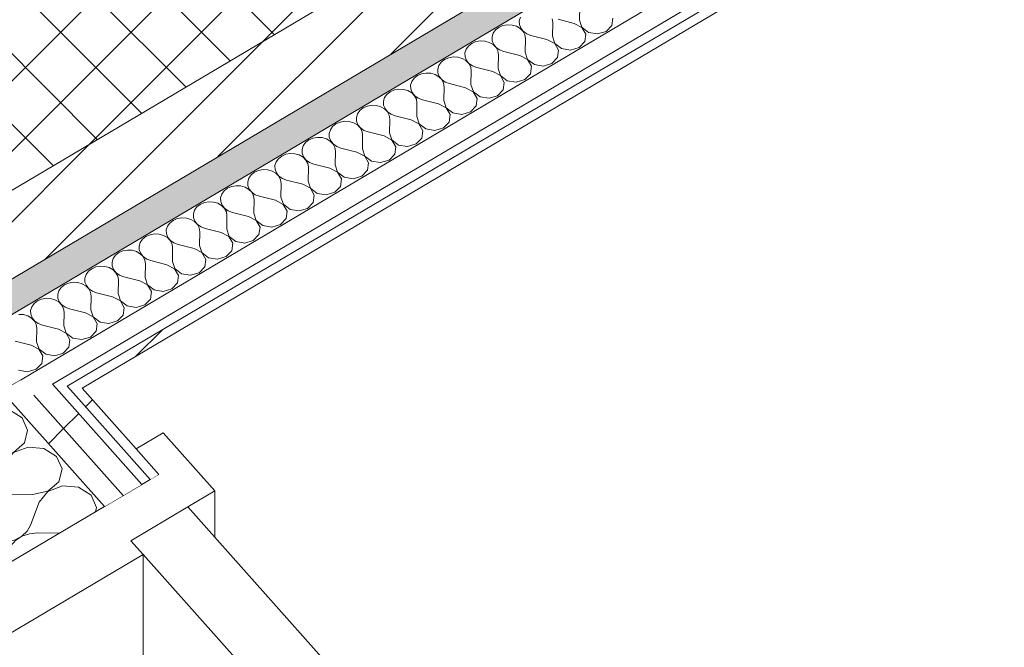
# Model space of a CAD drawing. Header units: millimetres. Extents: x -36631 to 27388, y -24993 to 6945.
# Tile 156 of 256: x -1425 to -832, y -13480 to -13102. Entities that reach past the tile are written whole.
import ezdxf

# ---------------------------------------------------------------- set-up
doc = ezdxf.new("R2010")
doc.units = ezdxf.units.MM
doc.header["$MEASUREMENT"] = 0
doc.linetypes.add('Wipeout_Contour', pattern=[1000, 0, -1000])
for name, color, linetype in [('12_FAÇ_Façana', 7, 'Continuous'), ('Nuevo_08_E_Envans secs', 7, 'Continuous'), ('Nuevo_Puertas Archicad', 7, 'Continuous')]:
    doc.layers.add(name, color=color, linetype=linetype)
for name, color, linetype, lineweight, true_color in [('12_FAÇ_Façana_Pluma_Nº__174', 7, 'Continuous', 13, 0xe4ad2c), ('12_FAÇ_Façana_Pluma_Nº__176', 7, 'Continuous', 15, 0x93a0c6), ('Nuevo_08_E_Envans secs_Pluma_Nº__102', 7, 'Continuous', 5, 0xcccccc), ('Nuevo_08_E_Envans secs_Pluma_Nº__171', 171, 'Continuous', 13, 0xaaaaff), ('Nuevo_08_E_Envans secs_Pluma_Nº__177', 7, 'Continuous', 15, 0xf7e046)]:
    doc.layers.add(name, color=color, linetype=linetype, lineweight=lineweight, true_color=true_color)
for name, color, linetype, lineweight in [('12_FAÇ_Façana_Pluma_Nº__2', 8, 'Continuous', 5), ('12_FAÇ_Façana_Pluma_Nº__7', 7, 'Continuous', 5), ('Nuevo_08_E_Envans secs_Pluma_Nº__1', 7, 'Continuous', 5), ('Nuevo_Puertas Archicad_Pluma_Nº__1', 7, 'Continuous', 5)]:
    doc.layers.add(name, color=color, linetype=linetype, lineweight=lineweight)
pattern_1 = [(45, (0, 0), (-183.848, 183.848), [195, -65]), (45, (7e-14, 183.85), (-183.848, 183.848), [195, -65])]

# ---------------------------------------------------------------- blocks, each defined once
blk = doc.blocks.new('Elem Sección_97_1')
at = {"layer": '12_FAÇ_Façana_Pluma_Nº__174', "linetype": 'Continuous', "lineweight": 13, "true_color": 0xe4ad2c}
h = blk.add_hatch(dxfattribs=at)
h.set_pattern_fill('SATE_Aislamiento_0001', color=42, style=0, pattern_type=2)
h.set_pattern_definition([(45, (0, 0), (-21.213203, 21.213203), []), (135, (0, 0), (21.213203, 21.213203), [])])
h.paths.add_polyline_path([(-1842.3, -13342.47), (-1779.88, -13412.32), (1229.91, -11629.91), (1264.24, -11609.58), (1201.82, -11539.73)])
at = {"layer": '12_FAÇ_Façana_Pluma_Nº__176', "linetype": 'Continuous', "lineweight": 0, "true_color": 0x495063}
blk.add_hatch(color=251, dxfattribs=at).paths.add_polyline_path([(-1748.67, -13447.25), (-1736.19, -13461.22), (1273.61, -11678.8), (1261.12, -11664.83)])
at = {"layer": '12_FAÇ_Façana_Pluma_Nº__2', "linetype": 'Continuous', "lineweight": 5}
h = blk.add_hatch(dxfattribs=at)
h.set_pattern_fill('Ceramic_0001', color=8, style=0, pattern_type=2)
h.set_pattern_definition([(45, (0, 0), (-21.213203, 21.213203), [])])
h.paths.add_polyline_path([(1229.91, -11629.91), (-1779.88, -13412.32), (-1748.67, -13447.25), (1261.12, -11664.83)])
at = {"layer": '12_FAÇ_Façana_Pluma_Nº__7', "color": 7, "linetype": 'Continuous', "lineweight": 5}
blk.add_line((1261.12, -11664.83), (-1748.67, -13447.25), dxfattribs=at)
at = {"layer": '12_FAÇ_Façana_Pluma_Nº__7', "color": 7, "linetype": 'Continuous', "lineweight": 5, "flags": 128}
for points in [[(1264.24, -11609.58), (1229.91, -11629.91), (-1779.88, -13412.32)], [(1273.61, -11678.8), (-1460.26, -13297.81), (-1520.33, -13333.38), (-1736.19, -13461.22)]]:
    blk.add_lwpolyline(points, dxfattribs=at)
blk = doc.blocks.new('*X361')
at = {"layer": 'Nuevo_08_E_Envans secs_Pluma_Nº__102', "color": 254, "linetype": 'Continuous', "lineweight": 5, "true_color": 0xcccccc}
for p, q in [((-1087.53, -13102.51), (-1087.38, -13094.28)), ((-1123.19, -13100.73), (-1123.88, -13102.93)), ((-1123.88, -13102.93), (-1123.8, -13105.2)), ((-1103.73, -13103.96), (-1104.07, -13101.71)), ((-1090.8, -13104.45), (-1100.46, -13102.03)), ((-1087.53, -13102.51), (-1086.1, -13106.85)), ((-1068.07, -13105.74), (-1067.45, -13101.27)), ((-1138.13, -13108.45), (-1139.53, -13110.41)), ((-1136.13, -13106.87), (-1138.13, -13108.45)), ((-1133.67, -13105.8), (-1136.13, -13106.87)), ((-1130.94, -13105.32), (-1133.67, -13105.8)), ((-1128.16, -13105.47), (-1130.94, -13105.32)), ((-1125.53, -13106.22), (-1128.16, -13105.47)), ((-1123.25, -13107.53), (-1125.53, -13106.22)), ((-1123.8, -13105.2), (-1122.97, -13107.37)), ((-1121.51, -13109.3), (-1123.25, -13107.53)), ((-1122.97, -13107.37), (-1121.44, -13109.26)), ((-1120.42, -13111.39), (-1121.51, -13109.3)), ((-1121.44, -13109.26), (-1119.33, -13110.75)), ((-1103.88, -13112.19), (-1103.73, -13103.96)), ((-1086.16, -13106.89), (-1090.8, -13104.45)), ((-1083.8, -13110.95), (-1086.16, -13106.89)), ((-1086.1, -13106.85), (-1082.08, -13109.93)), ((-1076.66, -13110.83), (-1071.48, -13109.28)), ((-1071.48, -13109.28), (-1068.07, -13105.74)), ((-1147.29, -13115), (-1150.01, -13115.48)), ((-1144.5, -13115.15), (-1147.29, -13115)), ((-1141.88, -13115.9), (-1144.5, -13115.15)), ((-1139.53, -13110.41), (-1140.22, -13112.61)), ((-1140.22, -13112.61), (-1140.15, -13114.88)), ((-1140.15, -13114.88), (-1139.32, -13117.05)), ((-1120.08, -13113.64), (-1120.42, -13111.39)), ((-1120.22, -13121.87), (-1120.08, -13113.64)), ((-1119.33, -13110.75), (-1116.81, -13111.71)), ((-1107.15, -13114.13), (-1116.81, -13111.71)), ((-1102.51, -13116.57), (-1107.15, -13114.13)), ((-1103.88, -13112.19), (-1102.45, -13116.53)), ((-1087.83, -13118.96), (-1084.42, -13115.42)), ((-1084.42, -13115.42), (-1083.8, -13110.95)), ((-1082.08, -13109.93), (-1076.66, -13110.83)), ((-1155.88, -13120.09), (-1156.57, -13122.29)), ((-1154.48, -13118.13), (-1155.88, -13120.09)), ((-1152.47, -13116.55), (-1154.48, -13118.13)), ((-1150.01, -13115.48), (-1152.47, -13116.55)), ((-1139.6, -13117.21), (-1141.88, -13115.9)), ((-1137.85, -13118.98), (-1139.6, -13117.21)), ((-1139.32, -13117.05), (-1137.79, -13118.94)), ((-1136.77, -13121.07), (-1137.85, -13118.98)), ((-1137.79, -13118.94), (-1135.68, -13120.43)), ((-1136.42, -13123.33), (-1136.77, -13121.07)), ((-1135.68, -13120.43), (-1133.15, -13121.39)), ((-1123.49, -13123.81), (-1133.15, -13121.39)), ((-1100.15, -13120.64), (-1102.51, -13116.57)), ((-1102.45, -13116.53), (-1098.42, -13119.61)), ((-1100.76, -13125.1), (-1100.15, -13120.64)), ((-1098.42, -13119.61), (-1093.01, -13120.51)), ((-1093.01, -13120.51), (-1087.83, -13118.96)), ((-1168.82, -13126.24), (-1170.83, -13127.81)), ((-1166.36, -13125.17), (-1168.82, -13126.24)), ((-1163.63, -13124.68), (-1166.36, -13125.17)), ((-1160.85, -13124.83), (-1163.63, -13124.68)), ((-1158.22, -13125.58), (-1160.85, -13124.83)), ((-1155.95, -13126.9), (-1158.22, -13125.58)), ((-1156.57, -13122.29), (-1156.5, -13124.56)), ((-1156.5, -13124.56), (-1155.66, -13126.73)), ((-1154.2, -13128.66), (-1155.95, -13126.9)), ((-1155.66, -13126.73), (-1154.13, -13128.62)), ((-1136.57, -13131.55), (-1136.42, -13123.33)), ((-1118.86, -13126.25), (-1123.49, -13123.81)), ((-1120.22, -13121.87), (-1118.79, -13126.21)), ((-1116.5, -13130.32), (-1118.86, -13126.25)), ((-1118.79, -13126.21), (-1114.77, -13129.29)), ((-1104.17, -13128.64), (-1100.76, -13125.1)), ((-1172.23, -13129.77), (-1172.92, -13131.97)), ((-1172.92, -13131.97), (-1172.84, -13134.24)), ((-1170.83, -13127.81), (-1172.23, -13129.77)), ((-1153.11, -13130.75), (-1154.2, -13128.66)), ((-1154.13, -13128.62), (-1152.03, -13130.11)), ((-1152.77, -13133.01), (-1153.11, -13130.75)), ((-1152.92, -13141.23), (-1152.77, -13133.01)), ((-1152.03, -13130.11), (-1149.5, -13131.07)), ((-1139.84, -13133.49), (-1149.5, -13131.07)), ((-1136.57, -13131.55), (-1135.14, -13135.89)), ((-1117.11, -13134.78), (-1116.5, -13130.32)), ((-1114.77, -13129.29), (-1109.36, -13130.19)), ((-1109.36, -13130.19), (-1104.17, -13128.64)), ((-1187.17, -13137.49), (-1188.58, -13139.45)), ((-1185.17, -13135.92), (-1187.17, -13137.49)), ((-1182.71, -13134.85), (-1185.17, -13135.92)), ((-1179.98, -13134.36), (-1182.71, -13134.85)), ((-1177.2, -13134.51), (-1179.98, -13134.36)), ((-1174.57, -13135.26), (-1177.2, -13134.51)), ((-1172.3, -13136.58), (-1174.57, -13135.26)), ((-1172.84, -13134.24), (-1172.01, -13136.41)), ((-1170.55, -13138.34), (-1172.3, -13136.58)), ((-1172.01, -13136.41), (-1170.48, -13138.31)), ((-1169.46, -13140.43), (-1170.55, -13138.34)), ((-1170.48, -13138.31), (-1168.37, -13139.79)), ((-1135.21, -13135.93), (-1139.84, -13133.49)), ((-1132.84, -13140), (-1135.21, -13135.93)), ((-1135.14, -13135.89), (-1131.12, -13138.98)), ((-1131.12, -13138.98), (-1125.7, -13139.87)), ((-1125.7, -13139.87), (-1120.52, -13138.32)), ((-1120.52, -13138.32), (-1117.11, -13134.78)), ((-1199.05, -13144.53), (-1201.51, -13145.6)), ((-1196.33, -13144.05), (-1199.05, -13144.53)), ((-1193.55, -13144.19), (-1196.33, -13144.05)), ((-1190.92, -13144.94), (-1193.55, -13144.19)), ((-1188.64, -13146.26), (-1190.92, -13144.94)), ((-1188.58, -13139.45), (-1189.27, -13141.65)), ((-1189.27, -13141.65), (-1189.19, -13143.92)), ((-1189.19, -13143.92), (-1188.36, -13146.09)), ((-1169.12, -13142.69), (-1169.46, -13140.43)), ((-1169.26, -13150.91), (-1169.12, -13142.69)), ((-1168.37, -13139.79), (-1165.85, -13140.75)), ((-1156.19, -13143.17), (-1165.85, -13140.75)), ((-1151.55, -13145.61), (-1156.19, -13143.17)), ((-1152.92, -13141.23), (-1151.49, -13145.57)), ((-1136.87, -13148), (-1133.46, -13144.47)), ((-1133.46, -13144.47), (-1132.84, -13140)), ((-1204.92, -13149.14), (-1205.61, -13151.33)), ((-1203.52, -13147.17), (-1204.92, -13149.14)), ((-1201.51, -13145.6), (-1203.52, -13147.17)), ((-1186.89, -13148.03), (-1188.64, -13146.26)), ((-1188.36, -13146.09), (-1186.83, -13147.99)), ((-1185.81, -13150.12), (-1186.89, -13148.03)), ((-1186.83, -13147.99), (-1184.72, -13149.47)), ((-1185.46, -13152.37), (-1185.81, -13150.12)), ((-1184.72, -13149.47), (-1182.19, -13150.43)), ((-1172.53, -13152.85), (-1182.19, -13150.43)), ((-1169.26, -13150.91), (-1167.83, -13155.26)), ((-1149.19, -13149.68), (-1151.55, -13145.61)), ((-1151.49, -13145.57), (-1147.46, -13148.66)), ((-1149.8, -13154.15), (-1149.19, -13149.68)), ((-1147.46, -13148.66), (-1142.05, -13149.55)), ((-1142.05, -13149.55), (-1136.87, -13148)), ((-1219.87, -13156.85), (-1221.27, -13158.82)), ((-1217.86, -13155.28), (-1219.87, -13156.85)), ((-1215.4, -13154.21), (-1217.86, -13155.28)), ((-1212.68, -13153.73), (-1215.4, -13154.21)), ((-1209.89, -13153.87), (-1212.68, -13153.73)), ((-1207.26, -13154.63), (-1209.89, -13153.87)), ((-1204.99, -13155.94), (-1207.26, -13154.63)), ((-1205.61, -13151.33), (-1205.54, -13153.6)), ((-1205.54, -13153.6), (-1204.7, -13155.77)), ((-1203.24, -13157.71), (-1204.99, -13155.94)), ((-1204.7, -13155.77), (-1203.18, -13157.67)), ((-1185.61, -13160.59), (-1185.46, -13152.37)), ((-1167.9, -13155.29), (-1172.53, -13152.85)), ((-1165.54, -13159.36), (-1167.9, -13155.29)), ((-1167.83, -13155.26), (-1163.81, -13158.34)), ((-1153.21, -13157.68), (-1149.8, -13154.15)), ((-1221.27, -13158.82), (-1221.96, -13161.02)), ((-1221.96, -13161.02), (-1221.89, -13163.28)), ((-1202.15, -13159.8), (-1203.24, -13157.71)), ((-1203.18, -13157.67), (-1201.07, -13159.15)), ((-1201.81, -13162.05), (-1202.15, -13159.8)), ((-1201.96, -13170.27), (-1201.81, -13162.05)), ((-1201.07, -13159.15), (-1198.54, -13160.11)), ((-1188.88, -13162.53), (-1198.54, -13160.11)), ((-1184.25, -13164.98), (-1188.88, -13162.53)), ((-1185.61, -13160.59), (-1184.18, -13164.94)), ((-1166.15, -13163.83), (-1165.54, -13159.36)), ((-1163.81, -13158.34), (-1158.4, -13159.24)), ((-1158.4, -13159.24), (-1153.21, -13157.68)), ((-1237.62, -13168.5), (-1238.31, -13170.7)), ((-1236.22, -13166.53), (-1237.62, -13168.5)), ((-1234.21, -13164.96), (-1236.22, -13166.53)), ((-1231.75, -13163.89), (-1234.21, -13164.96)), ((-1229.02, -13163.41), (-1231.75, -13163.89)), ((-1226.24, -13163.55), (-1229.02, -13163.41)), ((-1223.61, -13164.31), (-1226.24, -13163.55)), ((-1221.34, -13165.62), (-1223.61, -13164.31)), ((-1221.89, -13163.28), (-1221.05, -13165.45)), ((-1219.59, -13167.39), (-1221.34, -13165.62)), ((-1221.05, -13165.45), (-1219.52, -13167.35)), ((-1218.5, -13169.48), (-1219.59, -13167.39)), ((-1219.52, -13167.35), (-1217.41, -13168.83)), ((-1181.88, -13169.04), (-1184.25, -13164.98)), ((-1184.18, -13164.94), (-1180.16, -13168.02)), ((-1180.16, -13168.02), (-1174.75, -13168.92)), ((-1174.75, -13168.92), (-1169.56, -13167.37)), ((-1169.56, -13167.37), (-1166.15, -13163.83)), ((-1250.55, -13174.64), (-1252.56, -13176.21)), ((-1248.1, -13173.57), (-1250.55, -13174.64)), ((-1245.37, -13173.09), (-1248.1, -13173.57)), ((-1242.59, -13173.23), (-1245.37, -13173.09)), ((-1239.96, -13173.99), (-1242.59, -13173.23)), ((-1237.68, -13175.3), (-1239.96, -13173.99)), ((-1238.31, -13170.7), (-1238.23, -13172.96)), ((-1238.23, -13172.96), (-1237.4, -13175.13)), ((-1218.16, -13171.73), (-1218.5, -13169.48)), ((-1218.31, -13179.96), (-1218.16, -13171.73)), ((-1217.41, -13168.83), (-1214.89, -13169.79)), ((-1205.23, -13172.21), (-1214.89, -13169.79)), ((-1200.59, -13174.66), (-1205.23, -13172.21)), ((-1201.96, -13170.27), (-1200.53, -13174.62)), ((-1198.23, -13178.72), (-1200.59, -13174.66)), ((-1200.53, -13174.62), (-1196.5, -13177.7)), ((-1185.91, -13177.05), (-1182.5, -13173.51)), ((-1182.5, -13173.51), (-1181.88, -13169.04)), ((-1253.96, -13178.18), (-1254.65, -13180.38)), ((-1254.65, -13180.38), (-1254.58, -13182.65)), ((-1252.56, -13176.21), (-1253.96, -13178.18)), ((-1235.94, -13177.07), (-1237.68, -13175.3)), ((-1237.4, -13175.13), (-1235.87, -13177.03)), ((-1234.85, -13179.16), (-1235.94, -13177.07)), ((-1235.87, -13177.03), (-1233.76, -13178.51)), ((-1234.5, -13181.41), (-1234.85, -13179.16)), ((-1233.76, -13178.51), (-1231.24, -13179.47)), ((-1221.58, -13181.89), (-1231.24, -13179.47)), ((-1218.31, -13179.96), (-1216.87, -13184.3)), ((-1198.85, -13183.19), (-1198.23, -13178.72)), ((-1196.5, -13177.7), (-1191.09, -13178.6)), ((-1191.09, -13178.6), (-1185.91, -13177.05)), ((-1268.91, -13185.9), (-1270.31, -13187.86)), ((-1266.9, -13184.32), (-1268.91, -13185.9)), ((-1264.44, -13183.25), (-1266.9, -13184.32)), ((-1261.72, -13182.77), (-1264.44, -13183.25)), ((-1258.93, -13182.91), (-1261.72, -13182.77)), ((-1256.31, -13183.67), (-1258.93, -13182.91)), ((-1254.03, -13184.98), (-1256.31, -13183.67)), ((-1254.58, -13182.65), (-1253.75, -13184.81)), ((-1252.28, -13186.75), (-1254.03, -13184.98)), ((-1253.75, -13184.81), (-1252.22, -13186.71)), ((-1234.65, -13189.64), (-1234.5, -13181.41)), ((-1216.94, -13184.34), (-1221.58, -13181.89)), ((-1214.58, -13188.4), (-1216.94, -13184.34)), ((-1216.87, -13184.3), (-1212.85, -13187.38)), ((-1202.26, -13186.73), (-1198.85, -13183.19)), ((-1278.06, -13192.45), (-1280.79, -13192.93)), ((-1275.28, -13192.59), (-1278.06, -13192.45)), ((-1270.31, -13187.86), (-1271, -13190.06)), ((-1271, -13190.06), (-1270.93, -13192.33)), ((-1270.93, -13192.33), (-1270.09, -13194.49)), ((-1251.2, -13188.84), (-1252.28, -13186.75)), ((-1252.22, -13186.71), (-1250.11, -13188.2)), ((-1250.85, -13191.09), (-1251.2, -13188.84)), ((-1251, -13199.32), (-1250.85, -13191.09)), ((-1250.11, -13188.2), (-1247.58, -13189.15)), ((-1237.92, -13191.57), (-1247.58, -13189.15)), ((-1233.29, -13194.02), (-1237.92, -13191.57)), ((-1234.65, -13189.64), (-1233.22, -13193.98)), ((-1215.19, -13192.87), (-1214.58, -13188.4)), ((-1212.85, -13187.38), (-1207.44, -13188.28)), ((-1207.44, -13188.28), (-1202.26, -13186.73)), ((-1286.66, -13197.54), (-1287.35, -13199.74)), ((-1285.26, -13195.58), (-1286.66, -13197.54)), ((-1283.25, -13194), (-1285.26, -13195.58)), ((-1280.79, -13192.93), (-1283.25, -13194)), ((-1272.65, -13193.35), (-1275.28, -13192.59)), ((-1270.38, -13194.66), (-1272.65, -13193.35)), ((-1268.63, -13196.43), (-1270.38, -13194.66)), ((-1270.09, -13194.49), (-1268.56, -13196.39)), ((-1267.54, -13198.52), (-1268.63, -13196.43)), ((-1268.56, -13196.39), (-1266.46, -13197.88)), ((-1266.46, -13197.88), (-1263.93, -13198.84)), ((-1230.92, -13198.08), (-1233.29, -13194.02)), ((-1233.22, -13193.98), (-1229.2, -13197.06)), ((-1231.54, -13202.55), (-1230.92, -13198.08)), ((-1229.2, -13197.06), (-1223.79, -13197.96)), ((-1223.79, -13197.96), (-1218.6, -13196.41)), ((-1218.6, -13196.41), (-1215.19, -13192.87)), ((-1299.6, -13203.68), (-1301.6, -13205.26)), ((-1297.14, -13202.61), (-1299.6, -13203.68)), ((-1294.41, -13202.13), (-1297.14, -13202.61)), ((-1291.63, -13202.27), (-1294.41, -13202.13)), ((-1289, -13203.03), (-1291.63, -13202.27)), ((-1286.72, -13204.34), (-1289, -13203.03)), ((-1287.35, -13199.74), (-1287.27, -13202.01)), ((-1287.27, -13202.01), (-1286.44, -13204.17)), ((-1284.98, -13206.11), (-1286.72, -13204.34)), ((-1286.44, -13204.17), (-1284.91, -13206.07)), ((-1267.2, -13200.77), (-1267.54, -13198.52)), ((-1267.35, -13209), (-1267.2, -13200.77)), ((-1254.27, -13201.25), (-1263.93, -13198.84)), ((-1249.63, -13203.7), (-1254.27, -13201.25)), ((-1251, -13199.32), (-1249.57, -13203.66)), ((-1247.27, -13207.76), (-1249.63, -13203.7)), ((-1249.57, -13203.66), (-1245.55, -13206.74)), ((-1234.95, -13206.09), (-1231.54, -13202.55)), ((-1303.01, -13207.22), (-1303.7, -13209.42)), ((-1303.7, -13209.42), (-1303.62, -13211.69)), ((-1301.6, -13205.26), (-1303.01, -13207.22)), ((-1283.89, -13208.2), (-1284.98, -13206.11)), ((-1284.91, -13206.07), (-1282.8, -13207.56)), ((-1283.55, -13210.45), (-1283.89, -13208.2)), ((-1282.8, -13207.56), (-1280.28, -13208.52)), ((-1270.62, -13210.93), (-1280.28, -13208.52)), ((-1267.35, -13209), (-1265.92, -13213.34)), ((-1247.89, -13212.23), (-1247.27, -13207.76)), ((-1245.55, -13206.74), (-1240.13, -13207.64)), ((-1240.13, -13207.64), (-1234.95, -13206.09)), ((-1317.95, -13214.94), (-1319.35, -13216.9)), ((-1315.94, -13213.36), (-1317.95, -13214.94)), ((-1313.48, -13212.29), (-1315.94, -13213.36)), ((-1310.76, -13211.81), (-1313.48, -13212.29)), ((-1307.98, -13211.95), (-1310.76, -13211.81)), ((-1305.35, -13212.71), (-1307.98, -13211.95)), ((-1303.07, -13214.02), (-1305.35, -13212.71)), ((-1303.62, -13211.69), (-1302.79, -13213.85)), ((-1301.32, -13215.79), (-1303.07, -13214.02)), ((-1302.79, -13213.85), (-1301.26, -13215.75)), ((-1300.24, -13217.88), (-1301.32, -13215.79)), ((-1301.26, -13215.75), (-1299.15, -13217.24)), ((-1283.69, -13218.68), (-1283.55, -13210.45)), ((-1265.98, -13213.38), (-1270.62, -13210.93)), ((-1263.62, -13217.44), (-1265.98, -13213.38)), ((-1265.92, -13213.34), (-1261.89, -13216.42)), ((-1256.48, -13217.32), (-1251.3, -13215.77)), ((-1251.3, -13215.77), (-1247.89, -13212.23)), ((-1329.83, -13221.97), (-1332.29, -13223.04)), ((-1327.11, -13221.49), (-1329.83, -13221.97)), ((-1324.32, -13221.63), (-1327.11, -13221.49)), ((-1321.69, -13222.39), (-1324.32, -13221.63)), ((-1319.35, -13216.9), (-1320.04, -13219.1)), ((-1320.04, -13219.1), (-1319.97, -13221.37)), ((-1319.97, -13221.37), (-1319.13, -13223.53)), ((-1299.89, -13220.13), (-1300.24, -13217.88)), ((-1300.04, -13228.36), (-1299.89, -13220.13)), ((-1299.15, -13217.24), (-1296.62, -13218.2)), ((-1286.96, -13220.61), (-1296.62, -13218.2)), ((-1282.33, -13223.06), (-1286.96, -13220.61)), ((-1283.69, -13218.68), (-1282.26, -13223.02)), ((-1267.64, -13225.45), (-1264.23, -13221.91)), ((-1264.23, -13221.91), (-1263.62, -13217.44)), ((-1261.89, -13216.42), (-1256.48, -13217.32)), ((-1335.7, -13226.58), (-1336.39, -13228.78)), ((-1334.3, -13224.62), (-1335.7, -13226.58)), ((-1332.29, -13223.04), (-1334.3, -13224.62)), ((-1319.42, -13223.7), (-1321.69, -13222.39)), ((-1317.67, -13225.47), (-1319.42, -13223.7)), ((-1319.13, -13223.53), (-1317.6, -13225.43)), ((-1316.58, -13227.56), (-1317.67, -13225.47)), ((-1317.6, -13225.43), (-1315.5, -13226.92)), ((-1316.24, -13229.81), (-1316.58, -13227.56)), ((-1315.5, -13226.92), (-1312.97, -13227.88)), ((-1303.31, -13230.3), (-1312.97, -13227.88)), ((-1279.97, -13227.12), (-1282.33, -13223.06)), ((-1282.26, -13223.02), (-1278.24, -13226.1)), ((-1280.58, -13231.59), (-1279.97, -13227.12)), ((-1278.24, -13226.1), (-1272.83, -13227)), ((-1272.83, -13227), (-1267.64, -13225.45)), ((-1348.64, -13232.72), (-1350.64, -13234.3)), ((-1346.18, -13231.65), (-1348.64, -13232.72)), ((-1343.45, -13231.17), (-1346.18, -13231.65)), ((-1340.67, -13231.32), (-1343.45, -13231.17)), ((-1338.04, -13232.07), (-1340.67, -13231.32)), ((-1335.77, -13233.38), (-1338.04, -13232.07)), ((-1336.39, -13228.78), (-1336.31, -13231.05)), ((-1336.31, -13231.05), (-1335.48, -13233.22)), ((-1334.02, -13235.15), (-1335.77, -13233.38)), ((-1335.48, -13233.22), (-1333.95, -13235.11)), ((-1316.39, -13238.04), (-1316.24, -13229.81)), ((-1298.68, -13232.74), (-1303.31, -13230.3)), ((-1300.04, -13228.36), (-1298.61, -13232.7)), ((-1296.31, -13236.8), (-1298.68, -13232.74)), ((-1298.61, -13232.7), (-1294.59, -13235.78)), ((-1283.99, -13235.13), (-1280.58, -13231.59)), ((-1352.05, -13236.26), (-1352.74, -13238.46)), ((-1352.74, -13238.46), (-1352.66, -13240.73)), ((-1350.64, -13234.3), (-1352.05, -13236.26)), ((-1332.93, -13237.24), (-1334.02, -13235.15)), ((-1333.95, -13235.11), (-1331.84, -13236.6)), ((-1332.59, -13239.49), (-1332.93, -13237.24)), ((-1332.73, -13247.72), (-1332.59, -13239.49)), ((-1331.84, -13236.6), (-1329.32, -13237.56)), ((-1319.66, -13239.98), (-1329.32, -13237.56)), ((-1315.02, -13242.42), (-1319.66, -13239.98)), ((-1316.39, -13238.04), (-1314.96, -13242.38)), ((-1296.93, -13241.27), (-1296.31, -13236.8)), ((-1294.59, -13235.78), (-1289.18, -13236.68)), ((-1289.18, -13236.68), (-1283.99, -13235.13)), ((-1366.99, -13243.98), (-1368.39, -13245.94)), ((-1364.98, -13242.4), (-1366.99, -13243.98)), ((-1362.52, -13241.33), (-1364.98, -13242.4)), ((-1359.8, -13240.85), (-1362.52, -13241.33)), ((-1357.02, -13241), (-1359.8, -13240.85)), ((-1354.39, -13241.75), (-1357.02, -13241)), ((-1352.11, -13243.06), (-1354.39, -13241.75)), ((-1352.66, -13240.73), (-1351.83, -13242.9)), ((-1350.37, -13244.83), (-1352.11, -13243.06)), ((-1351.83, -13242.9), (-1350.3, -13244.79)), ((-1349.28, -13246.92), (-1350.37, -13244.83)), ((-1350.3, -13244.79), (-1348.19, -13246.28)), ((-1312.66, -13246.49), (-1315.02, -13242.42)), ((-1314.96, -13242.38), (-1310.93, -13245.46)), ((-1310.93, -13245.46), (-1305.52, -13246.36)), ((-1305.52, -13246.36), (-1300.34, -13244.81)), ((-1300.34, -13244.81), (-1296.93, -13241.27)), ((-1378.87, -13251.02), (-1381.33, -13252.09)), ((-1376.15, -13250.53), (-1378.87, -13251.02)), ((-1373.36, -13250.68), (-1376.15, -13250.53)), ((-1370.73, -13251.43), (-1373.36, -13250.68)), ((-1368.46, -13252.75), (-1370.73, -13251.43)), ((-1368.39, -13245.94), (-1369.08, -13248.14)), ((-1369.08, -13248.14), (-1369.01, -13250.41)), ((-1369.01, -13250.41), (-1368.18, -13252.58)), ((-1348.93, -13249.18), (-1349.28, -13246.92)), ((-1349.08, -13257.4), (-1348.93, -13249.18)), ((-1348.19, -13246.28), (-1345.66, -13247.24)), ((-1336, -13249.66), (-1345.66, -13247.24)), ((-1331.37, -13252.1), (-1336, -13249.66)), ((-1332.73, -13247.72), (-1331.3, -13252.06)), ((-1316.68, -13254.49), (-1313.28, -13250.95)), ((-1313.28, -13250.95), (-1312.66, -13246.49)), ((-1384.74, -13255.62), (-1385.43, -13257.82)), ((-1383.34, -13253.66), (-1384.74, -13255.62)), ((-1381.33, -13252.09), (-1383.34, -13253.66)), ((-1366.71, -13254.51), (-1368.46, -13252.75)), ((-1368.18, -13252.58), (-1366.65, -13254.47)), ((-1365.62, -13256.6), (-1366.71, -13254.51)), ((-1366.65, -13254.47), (-1364.54, -13255.96)), ((-1365.28, -13258.86), (-1365.62, -13256.6)), ((-1364.54, -13255.96), (-1362.01, -13256.92)), ((-1352.35, -13259.34), (-1362.01, -13256.92)), ((-1349.08, -13257.4), (-1347.65, -13261.74)), ((-1329.01, -13256.17), (-1331.37, -13252.1)), ((-1331.3, -13252.06), (-1327.28, -13255.14)), ((-1329.62, -13260.63), (-1329.01, -13256.17)), ((-1327.28, -13255.14), (-1321.87, -13256.04)), ((-1321.87, -13256.04), (-1316.68, -13254.49)), ((-1399.69, -13263.34), (-1401.09, -13265.3)), ((-1397.68, -13261.77), (-1399.69, -13263.34)), ((-1395.22, -13260.7), (-1397.68, -13261.77)), ((-1392.49, -13260.21), (-1395.22, -13260.7)), ((-1389.71, -13260.36), (-1392.49, -13260.21)), ((-1387.08, -13261.11), (-1389.71, -13260.36)), ((-1384.81, -13262.43), (-1387.08, -13261.11)), ((-1385.43, -13257.82), (-1385.36, -13260.09)), ((-1385.36, -13260.09), (-1384.52, -13262.26)), ((-1383.06, -13264.19), (-1384.81, -13262.43)), ((-1384.52, -13262.26), (-1382.99, -13264.16)), ((-1365.43, -13267.08), (-1365.28, -13258.86)), ((-1347.72, -13261.78), (-1352.35, -13259.34)), ((-1345.35, -13265.85), (-1347.72, -13261.78)), ((-1347.65, -13261.74), (-1343.63, -13264.83)), ((-1333.03, -13264.17), (-1329.62, -13260.63)), ((-1401.09, -13265.3), (-1401.78, -13267.5)), ((-1401.78, -13267.5), (-1401.7, -13269.77)), ((-1381.97, -13266.28), (-1383.06, -13264.19)), ((-1382.99, -13264.16), (-1380.89, -13265.64)), ((-1381.63, -13268.54), (-1381.97, -13266.28)), ((-1381.78, -13276.76), (-1381.63, -13268.54)), ((-1380.89, -13265.64), (-1378.36, -13266.6)), ((-1368.7, -13269.02), (-1378.36, -13266.6)), ((-1364.06, -13271.46), (-1368.7, -13269.02)), ((-1365.43, -13267.08), (-1364, -13271.42)), ((-1345.97, -13270.32), (-1345.35, -13265.85)), ((-1343.63, -13264.83), (-1338.22, -13265.72)), ((-1338.22, -13265.72), (-1333.03, -13264.17)), ((-1417.43, -13274.99), (-1418.12, -13277.18)), ((-1416.03, -13273.02), (-1417.43, -13274.99)), ((-1414.03, -13271.45), (-1416.03, -13273.02)), ((-1411.57, -13270.38), (-1414.03, -13271.45)), ((-1408.84, -13269.9), (-1411.57, -13270.38)), ((-1406.06, -13270.04), (-1408.84, -13269.9)), ((-1403.43, -13270.79), (-1406.06, -13270.04)), ((-1401.15, -13272.11), (-1403.43, -13270.79)), ((-1401.7, -13269.77), (-1400.87, -13271.94)), ((-1399.41, -13273.88), (-1401.15, -13272.11)), ((-1400.87, -13271.94), (-1399.34, -13273.84)), ((-1398.32, -13275.97), (-1399.41, -13273.88)), ((-1399.34, -13273.84), (-1397.23, -13275.32)), ((-1397.23, -13275.32), (-1394.71, -13276.28)), ((-1361.7, -13275.53), (-1364.06, -13271.46)), ((-1364, -13271.42), (-1359.98, -13274.51)), ((-1362.32, -13280), (-1361.7, -13275.53)), ((-1359.98, -13274.51), (-1354.56, -13275.41)), ((-1354.56, -13275.41), (-1349.38, -13273.85)), ((-1349.38, -13273.85), (-1345.97, -13270.32)), ((-1422.4, -13279.72), (-1425.19, -13279.58)), ((-1419.78, -13280.48), (-1422.4, -13279.72)), ((-1417.5, -13281.79), (-1419.78, -13280.48)), ((-1418.12, -13277.18), (-1418.05, -13279.45)), ((-1418.05, -13279.45), (-1417.22, -13281.62)), ((-1397.97, -13278.22), (-1398.32, -13275.97)), ((-1398.12, -13286.44), (-1397.97, -13278.22)), ((-1385.05, -13278.7), (-1394.71, -13276.28)), ((-1380.41, -13281.14), (-1385.05, -13278.7)), ((-1381.78, -13276.76), (-1380.34, -13281.11)), ((-1378.05, -13285.21), (-1380.41, -13281.14)), ((-1380.34, -13281.11), (-1376.32, -13284.19)), ((-1365.73, -13283.53), (-1362.32, -13280)), ((-1415.75, -13283.56), (-1417.5, -13281.79)), ((-1417.22, -13281.62), (-1415.69, -13283.52)), ((-1414.67, -13285.65), (-1415.75, -13283.56)), ((-1415.69, -13283.52), (-1413.58, -13285)), ((-1414.32, -13287.9), (-1414.67, -13285.65)), ((-1413.58, -13285), (-1411.05, -13285.96)), ((-1401.39, -13288.38), (-1411.05, -13285.96)), ((-1398.12, -13286.44), (-1396.69, -13290.79)), ((-1378.66, -13289.68), (-1378.05, -13285.21)), ((-1376.32, -13284.19), (-1370.91, -13285.09)), ((-1370.91, -13285.09), (-1365.73, -13283.53)), ((-1414.47, -13296.12), (-1414.32, -13287.9)), ((-1396.76, -13290.83), (-1401.39, -13288.38)), ((-1394.4, -13294.89), (-1396.76, -13290.83)), ((-1396.69, -13290.79), (-1392.67, -13293.87)), ((-1387.26, -13294.77), (-1382.07, -13293.22)), ((-1382.07, -13293.22), (-1378.66, -13289.68)), ((-1417.74, -13298.06), (-1427.4, -13295.64)), ((-1413.1, -13300.51), (-1417.74, -13298.06)), ((-1414.47, -13296.12), (-1413.04, -13300.47)), ((-1395.01, -13299.36), (-1394.4, -13294.89)), ((-1392.67, -13293.87), (-1387.26, -13294.77)), ((-1410.74, -13304.57), (-1413.1, -13300.51)), ((-1413.04, -13300.47), (-1409.02, -13303.55)), ((-1411.36, -13309.04), (-1410.74, -13304.57)), ((-1409.02, -13303.55), (-1403.6, -13304.45)), ((-1403.6, -13304.45), (-1398.42, -13302.9)), ((-1398.42, -13302.9), (-1395.01, -13299.36)), ((-1414.77, -13312.58), (-1411.36, -13309.04)), ((-1425.36, -13313.23), (-1419.95, -13314.13)), ((-1419.95, -13314.13), (-1414.77, -13312.58))]:
    blk.add_line(p, q, dxfattribs=at)
blk = doc.blocks.new('Elem Sección_285_1')
at = {"layer": 'Nuevo_08_E_Envans secs', "lineweight": 0}
blk.add_blockref('*X361', (0, 0), dxfattribs=at)
at = {"color": 254, "linetype": 'Wipeout_Contour', "lineweight": 0, "ltscale": 50365.384638}
blk.add_wipeout([(-1424.18, -13319.17), (-1416.08, -13328.26), (1306.69, -11715.82), (1298.58, -11706.74)], dxfattribs=at).dxf.layer = 'Nuevo_08_E_Envans secs'
at = {"layer": 'Nuevo_08_E_Envans secs_Pluma_Nº__177', "linetype": 'Continuous', "lineweight": 15, "true_color": 0xf7e046}
h = blk.add_hatch(dxfattribs=at)
h.set_pattern_fill('Panellat_HPL_0001', color=53, style=0, pattern_type=2)
h.set_pattern_definition(pattern_1)
h.paths.add_polyline_path([(-1424.18, -13319.17), (-1416.08, -13328.26), (1306.69, -11715.82), (1298.58, -11706.74)])
at = {"color": 254, "linetype": 'Wipeout_Contour', "lineweight": 0, "ltscale": 50401.535054}
blk.add_wipeout([(1294.13, -11729.67), (-1396.04, -13322.8), (-1392.3, -13326.99), (1297.87, -11733.86)], dxfattribs=at).dxf.layer = 'Nuevo_08_E_Envans secs'
at = {"layer": 'Nuevo_08_E_Envans secs_Pluma_Nº__171', "linetype": 'Continuous', "lineweight": 13, "true_color": 0xaaaaff}
h = blk.add_hatch(dxfattribs=at)
h.set_pattern_fill('Panellat_HPL_0001', color=161, style=0, pattern_type=2)
h.set_pattern_definition(pattern_1)
h.paths.add_polyline_path([(1294.13, -11729.67), (-1396.04, -13322.8), (-1392.3, -13326.99), (1297.87, -11733.86)])
at = {"layer": 'Nuevo_08_E_Envans secs_Pluma_Nº__1', "color": 7, "linetype": 'Continuous', "lineweight": 5}
for p, q in [((1295.53, -11722.43), (-1404.93, -13321.65)), ((1294.13, -11729.67), (-1396.04, -13322.8)), ((1292.73, -11736.91), (-1387.15, -13323.94))]:
    blk.add_line(p, q, dxfattribs=at)
at = {"layer": 'Nuevo_08_E_Envans secs_Pluma_Nº__1', "color": 7, "linetype": 'Continuous', "lineweight": 5, "flags": 128}
blk.add_lwpolyline([(1298.58, -11706.74), (-1424.18, -13319.17), (-1435.34, -13325.78)], dxfattribs=at)
blk = doc.blocks.new('Elem Sección_317_1')
at = {"layer": 'Nuevo_Puertas Archicad_Pluma_Nº__1', "color": 7, "linetype": 'Continuous', "lineweight": 5}
for p, q in [((-1338.28, -13350.85), (-1354.6, -13360.48)), ((-1338.28, -13350.85), (-1307.13, -13385.81)), ((-1307.13, -13385.81), (-1307.13, -13413.77)), ((-1323.45, -13395.45), (-797.7, -13985.6)), ((-1350.34, -13424.12), (-1441.41, -13477.89)), ((-1350.34, -13424.12), (-1350.34, -14170.81))]:
    blk.add_line(p, q, dxfattribs=at)
at = {"layer": 'Nuevo_Puertas Archicad_Pluma_Nº__1', "color": 7, "linetype": 'Continuous', "lineweight": 5, "flags": 128}
for points in [[(-1340.9, -13375.87), (-1346.05, -13378.91), (-1351.21, -13381.95), (-1362.37, -13388.55), (-1373.54, -13395.14), (-1433.68, -13430.65), (-1444.85, -13437.24), (-1456.02, -13443.83), (-1461.18, -13446.88), (-1466.33, -13449.92)], [(-1307.13, -13385.81), (-1323.45, -13395.45), (-1357.82, -13415.73)], [(-1357.82, -13415.73), (-1350.34, -13424.12), (-839.54, -13997.5), (-832.06, -14005.89)]]:
    blk.add_lwpolyline(points, dxfattribs=at)
blk = doc.blocks.new('*X408')
at = {"layer": 'Nuevo_08_E_Envans secs_Pluma_Nº__102', "color": 254, "linetype": 'Continuous', "lineweight": 5, "true_color": 0xcccccc}
for p, q in [((-1463.39, -13310.3), (-1461.44, -13302.59)), ((-1461.44, -13302.59), (-1462.89, -13299.37)), ((-1470.03, -13316.02), (-1463.39, -13310.3)), ((-1479.37, -13318.05), (-1470.03, -13316.02)), ((-1469.94, -13316.12), (-1475.21, -13322.71)), ((-1461.2, -13312.76), (-1469.94, -13316.12)), ((-1451.59, -13313.65), (-1461.2, -13312.76)), ((-1444, -13318.51), (-1451.59, -13313.65)), ((-1479.37, -13318.05), (-1494.11, -13317.86)), ((-1475.21, -13322.71), (-1480.44, -13336.47)), ((-1440.68, -13325.9), (-1444, -13318.51)), ((-1442.63, -13333.61), (-1440.68, -13325.9)), ((-1514.72, -13330.06), (-1514.98, -13333.28)), ((-1514.98, -13333.28), (-1513.95, -13337.16)), ((-1449.26, -13339.33), (-1442.63, -13333.61)), ((-1513.95, -13337.16), (-1511.66, -13340.67)), ((-1511.66, -13340.67), (-1508.27, -13343.53)), ((-1485.71, -13343.06), (-1482.51, -13340.06)), ((-1482.51, -13340.06), (-1480.44, -13336.47)), ((-1458.6, -13341.36), (-1449.26, -13339.33)), ((-1449.18, -13339.42), (-1454.45, -13346.02)), ((-1440.43, -13336.07), (-1449.18, -13339.42)), ((-1430.83, -13336.95), (-1440.43, -13336.07)), ((-1423.23, -13341.82), (-1430.83, -13336.95)), ((-1508.27, -13343.53), (-1504.06, -13345.53)), ((-1504.06, -13345.53), (-1499.33, -13346.52)), ((-1499.33, -13346.52), (-1494.45, -13346.42)), ((-1494.45, -13346.42), (-1489.8, -13345.24)), ((-1489.43, -13345.64), (-1492.26, -13348.88)), ((-1489.8, -13345.24), (-1485.71, -13343.06)), ((-1485.63, -13343.16), (-1489.43, -13345.64)), ((-1481.13, -13341.61), (-1485.63, -13343.16)), ((-1476.29, -13341.13), (-1481.13, -13341.61)), ((-1458.6, -13341.36), (-1476.29, -13341.13)), ((-1454.45, -13346.02), (-1459.68, -13359.77)), ((-1419.91, -13349.21), (-1423.23, -13341.82)), ((-1493.9, -13352.62), (-1494.21, -13356.59)), ((-1492.26, -13348.88), (-1493.9, -13352.62)), ((-1421.86, -13356.91), (-1419.91, -13349.21)), ((-1494.21, -13356.59), (-1493.18, -13360.47)), ((-1428.5, -13362.64), (-1421.86, -13356.91)), ((-1493.18, -13360.47), (-1490.89, -13363.98)), ((-1490.89, -13363.98), (-1487.51, -13366.84)), ((-1464.95, -13366.37), (-1461.75, -13363.37)), ((-1461.75, -13363.37), (-1459.68, -13359.77)), ((-1455.52, -13364.44), (-1460.37, -13364.92)), ((-1437.84, -13364.67), (-1455.52, -13364.44)), ((-1437.84, -13364.67), (-1428.5, -13362.64)), ((-1428.41, -13362.73), (-1433.68, -13369.33)), ((-1419.67, -13359.37), (-1428.41, -13362.73)), ((-1410.07, -13360.26), (-1419.67, -13359.37)), ((-1402.47, -13365.13), (-1410.07, -13360.26)), ((-1487.51, -13366.84), (-1483.29, -13368.84)), ((-1483.29, -13368.84), (-1478.57, -13369.83)), ((-1478.57, -13369.83), (-1473.69, -13369.73)), ((-1473.69, -13369.73), (-1469.03, -13368.55)), ((-1468.67, -13368.95), (-1471.5, -13372.19)), ((-1469.03, -13368.55), (-1464.95, -13366.37)), ((-1464.86, -13366.47), (-1468.67, -13368.95)), ((-1460.37, -13364.92), (-1464.86, -13366.47)), ((-1433.68, -13369.33), (-1438.91, -13383.08)), ((-1399.15, -13372.51), (-1402.47, -13365.13)), ((-1473.13, -13375.93), (-1473.45, -13379.9)), ((-1471.5, -13372.19), (-1473.13, -13375.93)), ((-1401.1, -13380.22), (-1399.15, -13372.51)), ((-1473.45, -13379.9), (-1472.42, -13383.78)), ((-1407.73, -13385.94), (-1401.1, -13380.22)), ((-1472.42, -13383.78), (-1470.13, -13387.28)), ((-1470.13, -13387.28), (-1466.74, -13390.15)), ((-1444.18, -13389.68), (-1440.98, -13386.68)), ((-1440.98, -13386.68), (-1438.91, -13383.08)), ((-1434.76, -13387.74), (-1439.6, -13388.23)), ((-1417.07, -13387.97), (-1434.76, -13387.74)), ((-1417.07, -13387.97), (-1407.73, -13385.94)), ((-1407.65, -13386.04), (-1412.92, -13392.64)), ((-1398.91, -13382.68), (-1407.65, -13386.04)), ((-1389.3, -13383.57), (-1398.91, -13382.68)), ((-1381.7, -13388.43), (-1389.3, -13383.57)), ((-1466.74, -13390.15), (-1462.53, -13392.15)), ((-1462.53, -13392.15), (-1457.8, -13393.14)), ((-1457.8, -13393.14), (-1452.93, -13393.04)), ((-1452.93, -13393.04), (-1448.27, -13391.85)), ((-1447.91, -13392.26), (-1450.73, -13395.5)), ((-1448.27, -13391.85), (-1444.18, -13389.68)), ((-1444.1, -13389.77), (-1447.91, -13392.26)), ((-1439.6, -13388.23), (-1444.1, -13389.77)), ((-1412.92, -13392.64), (-1418.15, -13406.39)), ((-1378.38, -13395.82), (-1381.7, -13388.43)), ((-1452.37, -13399.24), (-1452.68, -13403.2)), ((-1450.73, -13395.5), (-1452.37, -13399.24)), ((-1379.03, -13398.38), (-1378.38, -13395.82)), ((-1452.68, -13403.2), (-1451.65, -13407.09)), ((-1451.65, -13407.09), (-1449.36, -13410.59)), ((-1449.36, -13410.59), (-1445.98, -13413.46)), ((-1423.42, -13412.99), (-1420.22, -13409.99)), ((-1418.84, -13411.54), (-1423.33, -13413.08)), ((-1420.22, -13409.99), (-1418.15, -13406.39)), ((-1413.99, -13411.05), (-1418.84, -13411.54)), ((-1400.78, -13411.22), (-1413.99, -13411.05)), ((-1445.98, -13413.46), (-1441.77, -13415.46)), ((-1441.77, -13415.46), (-1437.04, -13416.44)), ((-1437.04, -13416.44), (-1432.16, -13416.34)), ((-1432.16, -13416.34), (-1427.5, -13415.16)), ((-1427.14, -13415.57), (-1429.97, -13418.8)), ((-1427.5, -13415.16), (-1423.42, -13412.99)), ((-1423.33, -13413.08), (-1427.14, -13415.57)), ((-1431.6, -13422.55), (-1431.92, -13426.51)), ((-1429.97, -13418.8), (-1431.6, -13422.55)), ((-1431.92, -13426.51), (-1431.21, -13429.19))]:
    blk.add_line(p, q, dxfattribs=at)
blk = doc.blocks.new('Elem Sección_318_1')
at = {"layer": 'Nuevo_08_E_Envans secs', "lineweight": 0}
blk.add_blockref('*X408', (0, 0), dxfattribs=at)
at = {"color": 254, "linetype": 'Wipeout_Contour', "lineweight": 0, "ltscale": 67123.884471}
blk.add_wipeout([(-1424.18, -13319.17), (-1435.34, -13325.78), (-1373.54, -13395.14), (-1362.37, -13388.55), (-1416.08, -13328.26)], dxfattribs=at).dxf.layer = 'Nuevo_08_E_Envans secs'
at = {"layer": 'Nuevo_08_E_Envans secs_Pluma_Nº__177', "linetype": 'Continuous', "lineweight": 15, "true_color": 0xf7e046}
h = blk.add_hatch(dxfattribs=at)
h.set_pattern_fill('Panellat_HPL_0001', color=53, style=0, pattern_type=2)
h.set_pattern_definition(pattern_1)
h.paths.add_polyline_path([(-1424.18, -13319.17), (-1435.34, -13325.78), (-1373.54, -13395.14), (-1362.37, -13388.55), (-1416.08, -13328.26)])
at = {"color": 254, "linetype": 'Wipeout_Contour', "lineweight": 0, "ltscale": 53706.487744}
blk.add_wipeout([(-1404.93, -13321.65), (-1416.08, -13328.26), (-1362.37, -13388.55), (-1351.21, -13381.95)], dxfattribs=at).dxf.layer = 'Nuevo_08_E_Envans secs'
at = {"layer": 'Nuevo_08_E_Envans secs_Pluma_Nº__177', "linetype": 'Continuous', "lineweight": 15, "true_color": 0xf7e046}
h = blk.add_hatch(dxfattribs=at)
h.set_pattern_fill('Panellat_HPL_0001', color=53, style=0, pattern_type=2)
h.set_pattern_definition(pattern_1)
h.paths.add_polyline_path([(-1404.93, -13321.65), (-1416.08, -13328.26), (-1362.37, -13388.55), (-1351.21, -13381.95)])
at = {"color": 254, "linetype": 'Wipeout_Contour', "lineweight": 0, "ltscale": 53684.845494}
blk.add_wipeout([(-1340.9, -13375.87), (-1387.15, -13323.94), (-1392.3, -13326.99), (-1346.05, -13378.91)], dxfattribs=at).dxf.layer = 'Nuevo_08_E_Envans secs'
at = {"layer": 'Nuevo_08_E_Envans secs_Pluma_Nº__171', "linetype": 'Continuous', "lineweight": 13, "true_color": 0xaaaaff}
h = blk.add_hatch(dxfattribs=at)
h.set_pattern_fill('Panellat_HPL_0001', color=161, style=0, pattern_type=2)
h.set_pattern_definition(pattern_1)
h.paths.add_polyline_path([(-1340.9, -13375.87), (-1387.15, -13323.94), (-1392.3, -13326.99), (-1346.05, -13378.91)])
at = {"layer": 'Nuevo_08_E_Envans secs_Pluma_Nº__1', "color": 7, "linetype": 'Continuous', "lineweight": 5}
for p, q in [((-1435.34, -13325.78), (-1373.54, -13395.14)), ((-1416.08, -13328.26), (-1362.37, -13388.55))]:
    blk.add_line(p, q, dxfattribs=at)
at = {"layer": 'Nuevo_08_E_Envans secs_Pluma_Nº__1', "color": 7, "linetype": 'Continuous', "lineweight": 5, "flags": 128}
for points in [[(-1404.93, -13321.65), (-1401.19, -13325.85), (-1351.21, -13381.95)], [(-1396.04, -13322.8), (-1392.3, -13326.99), (-1346.05, -13378.91)], [(-1387.15, -13323.94), (-1354.6, -13360.48), (-1340.9, -13375.87)]]:
    blk.add_lwpolyline(points, dxfattribs=at)

msp = doc.modelspace()

# ---------------------------------------------------------------- block references
at = {"layer": '12_FAÇ_Façana', "lineweight": 0}
msp.add_blockref('Elem Sección_97_1', (0, 0), dxfattribs=at)

# ---------------------------------------------------------------- next in the draw order: block references
at = {"layer": 'Nuevo_08_E_Envans secs', "lineweight": 0}
msp.add_blockref('Elem Sección_285_1', (0, 0), dxfattribs=at)

# ---------------------------------------------------------------- next in the draw order: block references
at = {"layer": 'Nuevo_Puertas Archicad', "lineweight": 0}
msp.add_blockref('Elem Sección_317_1', (0, 0), dxfattribs=at)

# ---------------------------------------------------------------- next in the draw order: block references
at = {"layer": 'Nuevo_08_E_Envans secs', "lineweight": 0}
msp.add_blockref('Elem Sección_318_1', (0, 0), dxfattribs=at)

doc.saveas('drawing.dxf')
